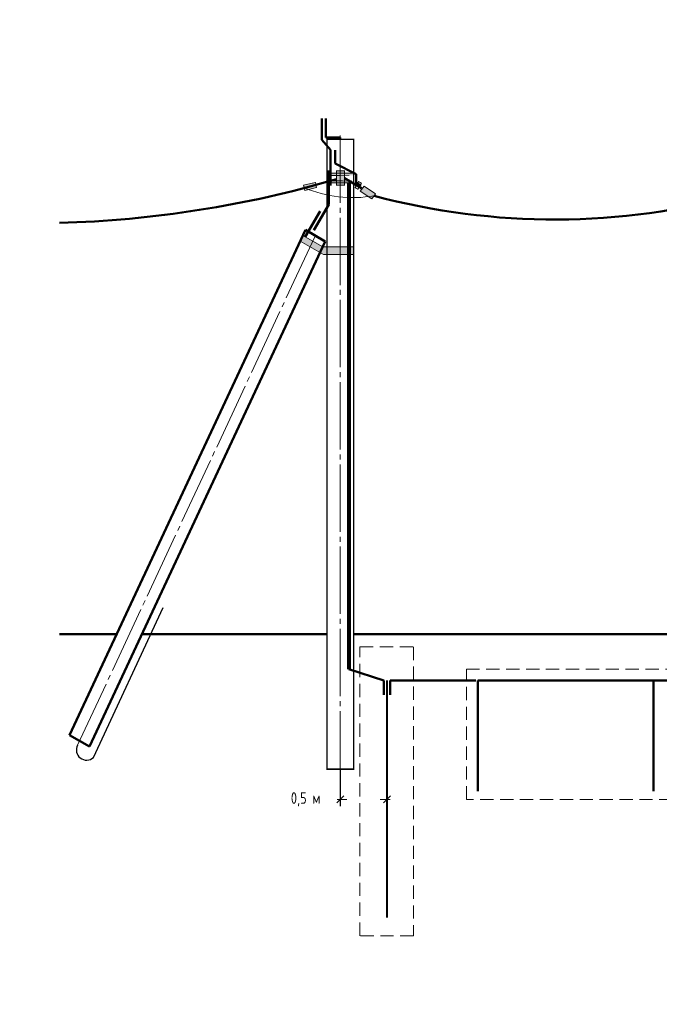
# Model space of a CAD drawing. Header units: millimetres. Extents: x 0 to 1680, y 0 to 297.
# Tile 12 of 16: x 1268 to 1461, y 0 to 297. Entities that reach past the tile are written whole.
import ezdxf

# ---------------------------------------------------------------- set-up
doc = ezdxf.new("R2010")
doc.units = ezdxf.units.MM
for name, pattern in [('K5LT32773', [0]), ('K5LT32785', [0]), ('K5LT32794', [0]), ('K5LT32797', [0]), ('K5LT_AXLED', [24.804956, 20.304956, -1.5, 1.5, -1.5]), ('K5LT_BASIC', [0]), ('K5LT_DASHED', [6, 4, -2]), ('K5LT_REINFORCED', [0]), ('K5LT_THIN', [0])]:
    doc.linetypes.add(name, pattern=pattern)
doc.layers.add('Системный слой', color=7, linetype='Continuous')
doc.styles.add('KDIMTEXTSTYLE', font='GOST_AU.SHX', dxfattribs={"width": 0.96, "oblique": 15, "height": 5})
doc.dimstyles.new('KDIMSTYLE (0.02)', dxfattribs={"dimtxt": 5, "dimasz": 1, "dimexe": 2, "dimexo": 0, "dimgap": 1, "dimtad": 1, "dimlfac": 50, "dimtxsty": 'KDIMTEXTSTYLE', "dimsah": 1, "dimcen": 0, "dimdle": 1, "dimadec": 0, "dimazin": 0, "dimtfac": 0.667, "dimtmove": 0, "dimatfit": 3, "dimfxl": 1, "dimtvp": 1, "dimtolj": 1, "dimtzin": 0, "dimarcsym": 0})

# ---------------------------------------------------------------- blocks, each defined once
blk = doc.blocks.new('KDIMARROW_03')
at = {"layer": 'Системный слой', "color": 0, "linetype": 'K5LT_THIN', "lineweight": 18}
for p, q in [((-1.06, -1.06), (1.06, 1.06)), ((0, 0), (-1, 0)), ((0, 0), (2, 0))]:
    blk.add_line(p, q, dxfattribs=at)
blk = doc.blocks.new('U72')
at = {"layer": 'Системный слой', "color": 7, "linetype": 'K5LT_DASHED', "lineweight": 18}
for p, q in [((1370.83, 107.85), (1386.99, 107.85)), ((1370.83, 20.67), (1370.83, 107.85)), ((1386.99, 107.85), (1386.99, 20.67)), ((1386.99, 20.67), (1370.83, 20.67))]:
    blk.add_line(p, q, dxfattribs=at)
blk = doc.blocks.new('U73')
at = {"layer": 'Системный слой', "color": 7, "linetype": 'K5LT_DASHED', "lineweight": 18}
for p, q in [((1402.92, 101.12), (1579.08, 101.12)), ((1402.92, 61.78), (1402.92, 101.12)), ((1579.08, 101.12), (1579.08, 61.78)), ((1579.08, 61.78), (1402.92, 61.78))]:
    blk.add_line(p, q, dxfattribs=at)

msp = doc.modelspace()

# ---------------------------------------------------------------- hatches: boundary and pattern name
at = {"layer": 'Системный слой'}
h = msp.add_hatch(color=256, dxfattribs=at)
h.set_gradient(color2=(0, 0, 0), rotation=180)
h.paths.add_polyline_path([(1360.87859, 247.74595), (1360.87859, 248.0827), (1361.87553, 248.3682), (1363.74996, 248.3682), (1363.74996, 247.74595)])
h.paths.add_polyline_path([(1366.21288, 248.3682), (1366.21288, 247.74595), (1363.74996, 247.74595), (1363.74996, 248.3682)])
h.paths.add_polyline_path([(1366.21288, 247.74595), (1366.21288, 248.3682), (1367.65537, 248.3682), (1368.69624, 247.74595)])
h.paths.add_polyline_path([(1363.74996, 250.69019), (1363.74996, 250.00557), (1360.87859, 250.00557), (1360.87859, 250.69019)])
h.paths.add_polyline_path([(1366.21288, 250.69019), (1366.21288, 250.00557), (1363.74996, 250.00557), (1363.74996, 250.69019)])
h.paths.add_polyline_path([(1366.21288, 250.00557), (1366.21288, 250.69019), (1368.96782, 250.69019), (1368.96782, 250.00557)])
h.paths.add_polyline_path([(1363.74996, 248.3682), (1363.74996, 250.00557), (1366.21288, 250.00557), (1366.21288, 248.3682)])
h.paths.add_polyline_path([(1366.21288, 251.36349), (1366.21288, 250.69019), (1363.74996, 250.69019), (1363.74996, 251.36349)])
h.paths.add_polyline_path([(1366.21288, 247.74595), (1366.21288, 247.09759), (1363.74996, 247.09759), (1363.74996, 247.74595)])
h = msp.add_hatch(color=256, dxfattribs=at)
h.set_gradient(color1=(0, 0, 10), color2=(0, 0, 36), rotation=180)
h.paths.add_polyline_path([(1354.01862, 246.29602), (1353.80502, 247.08544), (1357.3937, 247.88091), (1357.57087, 247.13379)])
h = msp.add_hatch(color=256, dxfattribs=at)
h.set_gradient(color1=(0, 0, 10), color2=(0, 0, 36), rotation=180)
h.paths.add_polyline_path([(1354.24738, 245.45057), (1354.01862, 246.29602), (1357.57087, 247.13379), (1357.75539, 246.35564)])
h = msp.add_hatch(color=256, dxfattribs=at)
h.set_gradient(color1=(0, 0, 10), color2=(0, 0, 36), rotation=180)
h.paths.add_polyline_path([(1371.54284, 246.09532), (1372.08819, 246.81951), (1375.52945, 244.49042), (1375.08641, 243.86576), (1372.29487, 245.61704)])
h.paths.add_polyline_path([(1370.94339, 245.29929), (1371.54284, 246.09532), (1374.32977, 244.33671), (1375.08641, 243.86576), (1374.45038, 242.96898)])
h = msp.add_hatch(color=256, dxfattribs=at)
h.set_gradient(color2=(0, 0, 0), rotation=180)
h.paths.add_polyline_path([(1360.87859, 226.1737), (1360.87859, 228.47374), (1368.96782, 228.47374), (1368.96782, 226.1737)])
h.paths.add_polyline_path([(1358.81053, 226.75311), (1359.61287, 228.47374), (1360.87859, 228.47374), (1360.87859, 226.1737), (1359.8141, 226.1737)])
h.paths.add_polyline_path([(1359.61287, 228.47374), (1358.81053, 226.75311), (1352.81375, 230.21535), (1353.61609, 231.93599)])

# ---------------------------------------------------------------- linework, layer by layer
at = {"layer": 'Системный слой', "color": 7, "linetype": 'K5LT_BASIC', "lineweight": 50}
for p, q in [((1359.29745, 260.71495), (1359.29745, 267.17002)), ((1360.53338, 261.51195), (1360.53338, 267.1779)), ((1364.92321, 261.51195), (1360.53338, 261.51195)), ((1364.92321, 260.92809), (1364.92321, 261.51195)), ((1361.92685, 257.75744), (1359.29745, 260.71495)), ((1361.92685, 247.02889), (1361.92685, 257.75744)), ((1363.37577, 257.61812), (1363.37577, 253.62648)), ((1363.37577, 253.62648), (1369.69514, 250.41632)), ((1361.40853, 251.49639), (1361.40853, 241.23346)), ((1369.69514, 250.41632), (1369.69514, 247.75022)), ((1366.21288, 249.23054), (1371.30241, 246.18793)), ((1369.69514, 247.75022), (1371.13378, 246.91962)), ((1361.40853, 241.23346), (1356.92275, 233.46386)), ((1354.28866, 231.54768), (1358.81246, 239.28988)), ((1354.39317, 233.60243), (1283.31877, 81.1829)), ((1360.38995, 230.14019), (1354.39317, 233.60243)), ((1360.38995, 230.14019), (1289.31556, 77.72066)), ((1297.54848, 111.69862), (1280.21867, 111.69862)), ((1360.87859, 111.69862), (1305.15974, 111.69862)), ((1572.71172, 111.69862), (1368.96782, 111.69862)), ((1367.45456, 101.12595), (1378.03464, 97.6947)), ((1378.03464, 97.6947), (1378.03464, 93.39173)), ((1405.80782, 97.69862), (1379.95518, 97.6947)), ((1379.95518, 97.6947), (1379.95518, 93.39173)), ((1406.36782, 97.69862), (1406.36782, 64.29862)), ((1406.36782, 97.69862), (1574.36782, 97.69862)), ((1459.36782, 97.69862), (1459.36782, 64.29862)), ((1289.31556, 77.72066), (1283.31877, 81.1829))]:
    msp.add_line(p, q, dxfattribs=at)
at = {"layer": 'Системный слой', "color": 7, "linetype": 'K5LT_AXLED', "lineweight": 18}
for p, q in [((1364.92321, 68.13624), (1364.92321, 262.07589)), ((1285.72353, 78.17873), (1357.70481, 232.54307))]:
    msp.add_line(p, q, dxfattribs=at)
at = {"layer": 'Системный слой', "color": 7, "linetype": 'K5LT32797', "lineweight": 18}
for p, q in [((1360.87859, 116.41755), (1360.87859, 260.92809)), ((1353.80502, 247.08544), (1357.38124, 247.93346)), ((1353.80502, 247.08544), (1357.3937, 247.88091)), ((1354.24738, 245.45057), (1353.80502, 247.08544)), ((1357.3937, 247.88091), (1357.75539, 246.35564)), ((1372.08819, 246.81951), (1370.94339, 245.29929)), ((1375.52945, 244.49042), (1372.08819, 246.81951)), ((1357.75539, 246.35564), (1354.24738, 245.45057)), ((1368.96782, 243.6128), (1368.96782, 116.41755)), ((1370.94339, 245.29929), (1374.45038, 242.96898)), ((1374.45038, 242.96898), (1375.52945, 244.49042)), ((1353.61609, 231.93599), (1359.61287, 228.47374)), ((1352.81375, 230.21535), (1359.8141, 226.1737)), ((1359.61287, 228.47374), (1368.96782, 228.47374)), ((1359.8141, 226.1737), (1368.96782, 226.1737)), ((1360.87859, 194.85925), (1360.87859, 197.12225))]:
    msp.add_line(p, q, dxfattribs=at)
at = {"layer": 'Системный слой', "color": 7, "linetype": 'K5LT_REINFORCED', "lineweight": 80}
msp.add_line((1367.45456, 247.74595), (1367.45456, 101.12595), dxfattribs=at)
at = {"layer": 'Системный слой', "color": 7, "linetype": 'K5LT32794', "lineweight": 30}
msp.add_line((1290.49403, 74.48283), (1311.56303, 119.66544), dxfattribs=at)
at = {"layer": 'Системный слой', "color": 7, "linetype": 'K5LT32785', "lineweight": 40}
msp.add_line((1378.97518, 97.6947), (1378.97518, 26.2147), dxfattribs=at)
at = {"layer": 'Системный слой', "color": 7, "linetype": 'K5LT_BASIC', "const_width": 0.45}
msp.add_lwpolyline([(1368.96782, 260.92809), (1360.87859, 260.92809), (1360.87859, 70.92809), (1368.96782, 70.92809)], close=True, dxfattribs=at)
at = {"layer": 'Системный слой', "color": 7, "linetype": 'K5LT32773', "const_width": 0.3}
for points in [[(1368.96782, 247.74595), (1360.87859, 247.74595), (1360.87859, 250.69019), (1368.96782, 250.69019)], [(1368.96782, 250.00557), (1360.87859, 250.00557)], [(1366.21288, 247.09759), (1363.74996, 247.09759), (1363.74996, 251.36349), (1366.21288, 251.36349)], [(1368.96782, 248.3682), (1360.87859, 248.3682)], [(1370.22199, 245.86833), (1369.3741, 246.35786), (1370.4239, 248.17616), (1371.27178, 247.68663)]]:
    msp.add_lwpolyline(points, close=True, dxfattribs=at)
at = {"layer": 'Системный слой', "color": 7, "linetype": 'K5LT_BASIC', "lineweight": 50}
for centre, radius, start, end in [((1271.25405, 562.93144), 327.35651, 271.5692334, 286.4126987), ((1429.58861, 448.29304), 211.56797, 255.0716551, 285.3183538)]:
    msp.add_arc(centre, radius, start, end, dxfattribs=at)
at = {"layer": 'Системный слой', "color": 7, "linetype": 'K5LT32797', "lineweight": 18}
msp.add_arc((1368.78947, 281.81077), 38.46395, 247.417206, 279.422311, dxfattribs=at)
at = {"layer": 'Системный слой', "color": 7, "linetype": 'K5LT32794', "lineweight": 30}
msp.add_arc((1288.4056, 76.7139), 3.05601, 151.3584394, 313.1087115, dxfattribs=at)

# ---------------------------------------------------------------- block references
at = {"layer": 'Системный слой'}
for name in ['U72', 'U73']:
    msp.add_blockref(name, (0, 0), dxfattribs=at)

# ---------------------------------------------------------------- dimensions: what is measured, and where the dimension line sits
at = {"layer": 'Системный слой', "color": 7}
msp.add_linear_dim(base=(1364.92321, 61.81432), p1=(1378.97518, 70.6185), p2=(1364.92321, 70.92809), location=(1354.45956, 61.81432), text='\\H3.5;\\W0.965;\\Q0;\\H3.5;\\W0.965;\\Q0;\\Q0;0,5 м', dimstyle='KDIMSTYLE (0.02)', override={"dimexo": 0, "dimblk1": 'KDIMARROW_03', "dimblk2": 'KDIMARROW_03', "dimse1": 0, "dimse2": 0, "dimclrt": 7, "dimtolj": 1}, dxfattribs=at).render()

doc.saveas('drawing.dxf')
